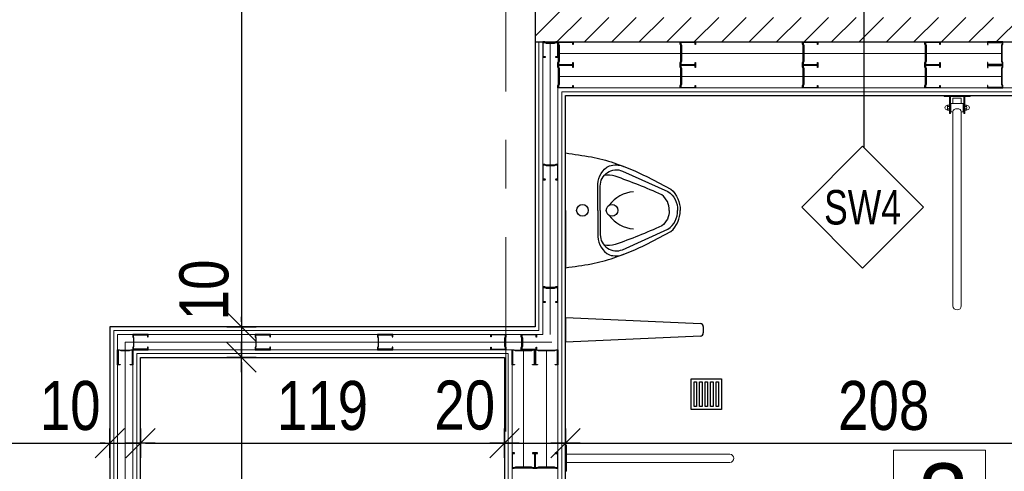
# Model space of a CAD drawing. Header units: centimetres. Extents: x 4120 to 19220, y -7417 to 180.
# Tile 55 of 223: x 9606 to 9928, y -4251 to -4103. Entities that reach past the tile are written whole.
import ezdxf
from ezdxf.enums import TextEntityAlignment as Align

# ---------------------------------------------------------------- set-up
doc = ezdxf.new("R2010")
doc.units = ezdxf.units.CM
doc.linetypes.add('Linia siatki', pattern=[22.225, 12.7, -3.175, 3.175, -3.175])
for name, color, linetype in [('0 @ 1', 7, 'Continuous'), ('A_opisy', 7, 'Continuous'), ('A_Wymiary wewnętrzne', 8, 'Continuous'), ('A_Wyposażenie', 8, 'Continuous'), ('A_Ściany', 2, 'Continuous'), ('Konstrukcja - scian dzialowych', 7, 'Continuous'), ('URZĄDZENIA SANITARNE', 6, 'Continuous')]:
    doc.layers.add(name, color=color, linetype=linetype)
doc.layers.add('A_Osie', color=8, linetype='Continuous', lineweight=9)
doc.styles.add('Arial', font='arial.ttf', dxfattribs={"height": 25})
doc.styles.add('marcin', font='arial.ttf', dxfattribs={"width": 0.8, "height": 16})
doc.styles.add('PB-100', font='simplex.shx', dxfattribs={"width": 0.7, "height": 15})
doc.styles.add('style1', font='ARIALN.TTF', dxfattribs={"width": 0.9})
doc.linetypes.add('BATTING', pattern='A,0.0001,-0.1,[134,ltypeshp.shx,S=0.1,R=0,X=-0.1,Y=0],-0.2,[134,ltypeshp.shx,S=0.1,R=180,X=0.1,Y=0],-0.1', length=0.4001)
doc.dimstyles.new('WYM A PROJEKT', dxfattribs={"dimscale": 2, "dimtxt": 16, "dimasz": 0.8, "dimexe": 6, "dimexo": 30, "dimgap": 2, "dimtad": 1, "dimdec": 0, "dimzin": 9, "dimdsep": 46, "dimtxsty": 'marcin', "dimblk": 'WW', "dimcen": 0, "dimdle": 6, "dimse1": 1, "dimse2": 1, "dimclrt": 7, "dimadec": 0, "dimazin": 0, "dimtfac": 1, "dimtdec": 0, "dimtix": 1, "dimtmove": 2, "dimatfit": 3, "dimldrblk": 'WW', "dimfxl": 1, "dimtolj": 1, "dimtzin": 0, "dimarcsym": 0})

# ---------------------------------------------------------------- blocks, each defined once
blk = doc.blocks.new('Wyposażenie sanitarne blok')
at = {"layer": 'A_Wyposażenie', "linetype": 'Continuous', "lineweight": 20}
for p, q in [((842.28, -178.34), (842.28, -178)), ((842.28, -178), (850.73, -178)), ((842.28, -178.34), (850.73, -178.34)), ((844.01, -183.83), (844.01, -178.34)), ((844.35, -183.83), (844.35, -178.34)), ((845.15, -178.83), (845.14, -180.62)), ((845.15, -178.83), (847.85, -178.83)), ((847.85, -178.83), (847.86, -180.62)), ((848.66, -183.83), (848.66, -178.34)), ((849, -183.83), (849, -178.34)), ((850.73, -178.34), (850.73, -178)), ((843.17, -181.3), (843.35, -181.3)), ((843.17, -182.65), (843.35, -182.65)), ((843.94, -181.17), (843.41, -181.17)), ((843.94, -181.57), (843.41, -181.57)), ((843.94, -182.37), (843.41, -182.37)), ((843.94, -182.77), (843.41, -182.77)), ((844.01, -182.86), (844.01, -181.08)), ((844.01, -181.37), (844.01, -182.57)), ((844.35, -180.7), (844.48, -180.7)), ((844.35, -183.24), (844.48, -183.24)), ((844.48, -180.62), (844.48, -183.32)), ((844.48, -180.62), (848.53, -180.62)), ((844.48, -183.32), (845.15, -183.32)), ((845.26, -182.94), (845.15, -183.32)), ((845.15, -183.32), (845.15, -246.66)), ((845.55, -182.61), (845.26, -182.94)), ((845.99, -182.39), (845.55, -182.61)), ((846.51, -182.31), (845.99, -182.39)), ((847.02, -182.39), (846.51, -182.31)), ((847.46, -182.61), (847.02, -182.39)), ((847.75, -182.94), (847.46, -182.61)), ((847.86, -183.32), (847.75, -182.94)), ((848.53, -183.32), (847.86, -183.32)), ((847.86, -183.32), (847.86, -246.66)), ((848.53, -180.62), (848.53, -183.32)), ((848.66, -180.7), (848.53, -180.7)), ((848.66, -183.24), (848.53, -183.24)), ((849, -182.86), (849, -181.08)), ((849, -181.37), (849, -182.57)), ((849.07, -181.17), (849.61, -181.17)), ((849.07, -181.57), (849.61, -181.57)), ((849.07, -182.37), (849.61, -182.37)), ((849.07, -182.77), (849.61, -182.77)), ((849.84, -181.3), (849.67, -181.3)), ((849.84, -182.65), (849.67, -182.65)), ((844.01, -183.83), (844.35, -183.83)), ((849, -183.83), (848.66, -183.83)), ((718.84, -292.23), (718.5, -292.23)), ((718.5, -292.23), (718.5, -300.68)), ((718.84, -292.23), (718.84, -300.68)), ((718.84, -295.1), (772.16, -295.1)), ((718.84, -297.81), (772.16, -297.81)), ((718.84, -300.68), (718.5, -300.68))]:
    blk.add_line(p, q, dxfattribs=at)
at = {"layer": 'A_Wyposażenie'}
for p, q in [((718.52, -258.5), (718.52, -250.5)), ((718.52, -250.5), (762.56, -252.46)), ((763.52, -253.46), (763.52, -255.54)), ((762.56, -256.54), (718.52, -258.5))]:
    blk.add_line(p, q, dxfattribs=at)
for points in [[(718.5, -215.5), (718.5, -196.75, -0.003383), (726.91, -198.03, -0.038537), (734.29, -200.02, -0.0339), (745.07, -204.49), (752.93, -208.57, -0.227531), (755.93, -215.5, -1.59566)], [(729.06, -215.5), (729.06, -206.97, -0.286387), (732.81, -200.96, -0.174001), (737.41, -201.14, -0.834558)], [(729.81, -215.5), (729.81, -207.57, -0.532569), (737.11, -202.66), (751.89, -209.35, -0.272416), (755.08, -215.5, -5.282291)], [(752.41, -215.5, 0.229597), (749.93, -210.39, 0.019476), (734.68, -204.33, 0.130671), (731.08, -204.13, 10.816378)], [(718.5, -215.5), (718.5, -234.25, 0.003383), (726.91, -232.97, 0.038537), (734.29, -230.98, 0.0339), (745.07, -226.51), (752.93, -222.43, 0.227531), (755.93, -215.5, 1.59566)], [(729.06, -215.5), (729.06, -224.03, 0.286387), (732.81, -230.04, 0.174001), (737.41, -229.86, 0.834558)], [(729.81, -215.5), (729.81, -223.44, 0.532569), (737.11, -228.34), (751.89, -221.65, 0.272416), (755.08, -215.5, 5.282291)], [(752.41, -215.5, -0.229597), (749.93, -220.61, -0.019476), (734.68, -226.67, -0.130671), (731.08, -226.87, -10.816378)]]:
    blk.add_lwpolyline(points, format="xyb", dxfattribs=at)
for centre in [(724, -215.5), (733.68, -215.5)]:
    blk.add_circle(centre, 1.9, dxfattribs=at)
at = {"layer": 'A_Wyposażenie', "linetype": 'Continuous', "lineweight": 20}
for centre, radius, start, end in [((843.17, -181.97), 0.676, 90, 270), ((843.66, -181.37), 0.327, 142.1208, 217.8792), ((844.54, -181.97), 1.2, 160.5286, 199.4714), ((843.66, -182.57), 0.327, 142.1208, 217.8792), ((843.69, -181.37), 0.327, 322.1208, 37.8792), ((842.81, -181.97), 1.2, 340.5286, 19.4714), ((843.69, -182.57), 0.327, 322.1208, 37.8792), ((849.33, -181.37), 0.327, 142.1208, 217.8792), ((850.2, -181.97), 1.2, 160.5286, 199.4714), ((849.33, -182.57), 0.327, 142.1208, 217.8792), ((849.35, -181.37), 0.327, 322.1208, 37.8792), ((848.47, -181.97), 1.2, 340.5286, 19.4714), ((849.35, -182.57), 0.327, 322.1208, 37.8792), ((849.84, -181.97), 0.676, 270, 90), ((846.51, -246.66), 1.35, 180, 0), ((772.16, -296.46), 1.35, 270, 90)]:
    blk.add_arc(centre, radius, start, end, dxfattribs=at)
at = {"layer": 'A_Wyposażenie'}
for centre, radius, start, end in [((741.51, -220.23), 10.84, 94.3751, 143.988), ((741.51, -210.77), 10.84, 216.012, 265.6249), ((762.52, -253.46), 1, 0, 87.4552), ((762.52, -255.54), 1, 272.5448, 0)]:
    blk.add_arc(centre, radius, start, end, dxfattribs=at)
blk = doc.blocks.new('PROFIL 7')
at = {"layer": 'Konstrukcja - scian dzialowych'}
for points in [[(0.37, 1.75), (0.37, 3.83), (0.17, 4.36), (0.17, 4.83), (4.83, 4.83), (4.83, 4.25), (4.88, 4.19), (4.95, 4.19), (5, 4.25), (5, 5), (0, 5), (0, 4.33), (0.2, 3.8), (0.2, 1.75)], [(0.2, 3.75), (0.2, 1.2), (0, 0.67), (0, 0), (5, 0), (5, 0.75), (5, 0.82), (4.95, 0.87), (4.88, 0.87), (4.83, 0.82), (4.83, 0.75), (4.83, 0.17), (0.17, 0.17), (0.17, 0.64), (0.37, 1.17), (0.37, 3.75)]]:
    blk.add_lwpolyline(points, dxfattribs=at)
blk = doc.blocks.new('em4_el-ozn_50i100')
at = {"color": 3}
blk.add_lwpolyline([(0, -73.2), (26.53, -46.67), (0, -20.14), (-26.53, -46.67)], close=True, dxfattribs=at)
at = {"linetype": 'Continuous', "lineweight": 0, "style": 'PB-100', "width": 0.7}
blk.add_attdef('SYMBOL', text='', height=15, rotation=0, dxfattribs=at).set_placement((0, -46.67), align=Align.MIDDLE_CENTER)
blk = doc.blocks.new('WW')
at = {"color": 80, "ltscale": 2}
blk.add_line((3, 3), (-3, -3), dxfattribs=at)
at = {"ltscale": 2}
for p, q in [((0, -3), (0, 3)), ((-3, 0), (3, 0))]:
    blk.add_line(p, q, dxfattribs=at)
blk = doc.blocks.new('*D2085')
at = {"layer": 'A_Wymiary wewnętrzne', "color": 0, "lineweight": -2}
blk.add_line((9476.68, -4241.73), (9633.98, -4241.73), dxfattribs=at)
at = {"layer": 'Defpoints', "color": 0}
for p in [(9635.58, -4203.73), (9475.08, -4222.73), (9635.58, -4241.73)]:
    blk.add_point(p, dxfattribs=at)
at = {"layer": 'A_Wymiary wewnętrzne', "color": 0, "lineweight": -2, "xscale": 1.6, "yscale": 1.6, "zscale": 1.6, "rotation": 180}
blk.add_blockref('WW', (9475.08, -4241.73), dxfattribs=at)
at = {"layer": 'A_Wymiary wewnętrzne', "color": 0, "lineweight": -2, "xscale": 1.6, "yscale": 1.6, "zscale": 1.6}
blk.add_blockref('WW', (9635.58, -4241.73), dxfattribs=at)
at = {"layer": 'A_Wymiary wewnętrzne', "color": 7, "insert": (9555.33, -4229.56), "char_height": 16, "attachment_point": 5, "style": 'marcin'}
blk.add_mtext('\\A1;160', dxfattribs=at)
blk = doc.blocks.new('*D2086')
at = {"layer": 'A_Wymiary wewnętrzne', "color": 0, "lineweight": -2}
for p, q in [((9633.98, -4241.73), (9632.38, -4241.73)), ((9635.58, -4241.73), (9645.58, -4241.73)), ((9647.18, -4241.73), (9648.78, -4241.73))]:
    blk.add_line(p, q, dxfattribs=at)
at = {"layer": 'Defpoints', "color": 0}
for p in [(9635.58, -4203.73), (9645.58, -4213.73), (9645.58, -4241.73)]:
    blk.add_point(p, dxfattribs=at)
at = {"layer": 'A_Wymiary wewnętrzne', "color": 0, "lineweight": -2, "xscale": 1.6, "yscale": 1.6, "zscale": 1.6}
blk.add_blockref('WW', (9635.58, -4241.73), dxfattribs=at)
at = {"layer": 'A_Wymiary wewnętrzne', "color": 0, "lineweight": -2, "xscale": 1.6, "yscale": 1.6, "zscale": 1.6, "rotation": 180}
blk.add_blockref('WW', (9645.58, -4241.73), dxfattribs=at)
at = {"layer": 'A_Wymiary wewnętrzne', "color": 7, "insert": (9622.58, -4229.56), "char_height": 16, "attachment_point": 5, "style": 'marcin'}
blk.add_mtext('\\A1;10', dxfattribs=at)
blk = doc.blocks.new('*D2087')
at = {"layer": 'A_Wymiary wewnętrzne', "color": 0, "lineweight": -2}
blk.add_line((9647.18, -4241.73), (9762.98, -4241.73), dxfattribs=at)
at = {"layer": 'Defpoints', "color": 0}
for p in [(9645.58, -4213.73), (9764.58, -4213.73), (9764.58, -4241.73)]:
    blk.add_point(p, dxfattribs=at)
at = {"layer": 'A_Wymiary wewnętrzne', "color": 0, "lineweight": -2, "xscale": 1.6, "yscale": 1.6, "zscale": 1.6, "rotation": 180}
blk.add_blockref('WW', (9645.58, -4241.73), dxfattribs=at)
at = {"layer": 'A_Wymiary wewnętrzne', "color": 0, "lineweight": -2, "xscale": 1.6, "yscale": 1.6, "zscale": 1.6}
blk.add_blockref('WW', (9764.58, -4241.73), dxfattribs=at)
at = {"layer": 'A_Wymiary wewnętrzne', "color": 7, "insert": (9705.08, -4229.56), "char_height": 16, "attachment_point": 5, "style": 'marcin'}
blk.add_mtext('\\A1;119', dxfattribs=at)
blk = doc.blocks.new('*D2088')
at = {"layer": 'A_Wymiary wewnętrzne', "color": 0, "lineweight": -2}
blk.add_line((9766.18, -4241.73), (9782.98, -4241.73), dxfattribs=at)
at = {"layer": 'Defpoints', "color": 0}
for p in [(9764.58, -4213.73), (9784.58, -4241.73), (9784.58, -4304.13)]:
    blk.add_point(p, dxfattribs=at)
at = {"layer": 'A_Wymiary wewnętrzne', "color": 0, "lineweight": -2, "xscale": 1.6, "yscale": 1.6, "zscale": 1.6, "rotation": 180}
blk.add_blockref('WW', (9764.58, -4241.73), dxfattribs=at)
at = {"layer": 'A_Wymiary wewnętrzne', "color": 0, "lineweight": -2, "xscale": 1.6, "yscale": 1.6, "zscale": 1.6}
blk.add_blockref('WW', (9784.58, -4241.73), dxfattribs=at)
at = {"layer": 'A_Wymiary wewnętrzne', "color": 7, "insert": (9751.58, -4229.42), "char_height": 16, "attachment_point": 5, "style": 'marcin'}
blk.add_mtext('\\A1;20', dxfattribs=at)
blk = doc.blocks.new('*D2089')
at = {"layer": 'A_Wymiary wewnętrzne', "color": 0, "lineweight": -2}
blk.add_line((9786.18, -4241.73), (9990.98, -4241.73), dxfattribs=at)
at = {"layer": 'Defpoints', "color": 0}
for p in [(9992.58, -4240.98), (9992.58, -4241.73), (9784.58, -4304.13)]:
    blk.add_point(p, dxfattribs=at)
at = {"layer": 'A_Wymiary wewnętrzne', "color": 0, "lineweight": -2, "xscale": 1.6, "yscale": 1.6, "zscale": 1.6, "rotation": 180}
blk.add_blockref('WW', (9784.58, -4241.73), dxfattribs=at)
at = {"layer": 'A_Wymiary wewnętrzne', "color": 0, "lineweight": -2, "xscale": 1.6, "yscale": 1.6, "zscale": 1.6}
blk.add_blockref('WW', (9992.58, -4241.73), dxfattribs=at)
at = {"layer": 'A_Wymiary wewnętrzne', "color": 7, "insert": (9888.58, -4229.56), "char_height": 16, "attachment_point": 5, "style": 'marcin'}
blk.add_mtext('\\A1;208', dxfattribs=at)
blk = doc.blocks.new('*D2097')
at = {"layer": 'A_Wymiary wewnętrzne', "color": 0, "lineweight": -2}
blk.add_line((9678.58, -3951.83), (9678.58, -4202.13), dxfattribs=at)
at = {"layer": 'Defpoints', "color": 0}
for p in [(9774.58, -3950.23), (9678.58, -4203.73), (9774.58, -4203.73)]:
    blk.add_point(p, dxfattribs=at)
at = {"layer": 'A_Wymiary wewnętrzne', "color": 0, "lineweight": -2, "xscale": 1.6, "yscale": 1.6, "zscale": 1.6}
for p, rotation in [((9678.58, -3950.23), 90), ((9678.58, -4203.73), 270)]:
    blk.add_blockref('WW', p, dxfattribs=dict(at, rotation=rotation))
at = {"layer": 'A_Wymiary wewnętrzne', "color": 7, "insert": (9666.41, -4076.98), "char_height": 16, "attachment_point": 5, "rotation": 90, "style": 'marcin'}
blk.add_mtext('\\A1;253', dxfattribs=at)
blk = doc.blocks.new('*D2098')
at = {"layer": 'A_Wymiary wewnętrzne', "color": 0, "lineweight": -2}
for p, q in [((9678.58, -4202.13), (9678.58, -4200.53)), ((9678.58, -4203.73), (9678.58, -4213.73)), ((9678.58, -4215.33), (9678.58, -4216.93))]:
    blk.add_line(p, q, dxfattribs=at)
at = {"layer": 'Defpoints', "color": 0}
for p in [(9774.58, -4203.73), (9645.58, -4213.73), (9678.58, -4213.73)]:
    blk.add_point(p, dxfattribs=at)
at = {"layer": 'A_Wymiary wewnętrzne', "color": 0, "lineweight": -2, "xscale": 1.6, "yscale": 1.6, "zscale": 1.6}
for p, rotation in [((9678.58, -4203.73), 270), ((9678.58, -4213.73), 90)]:
    blk.add_blockref('WW', p, dxfattribs=dict(at, rotation=rotation))
at = {"layer": 'A_Wymiary wewnętrzne', "color": 7, "insert": (9666.41, -4191.73), "char_height": 16, "attachment_point": 5, "rotation": 90, "style": 'marcin'}
blk.add_mtext('\\A1;10', dxfattribs=at)
blk = doc.blocks.new('*D2099')
at = {"layer": 'A_Wymiary wewnętrzne', "color": 0, "lineweight": -2}
blk.add_line((9678.58, -4215.33), (9678.58, -4322.13), dxfattribs=at)
at = {"layer": 'Defpoints', "color": 0}
for p in [(9645.58, -4213.73), (9645.58, -4323.73), (9678.58, -4323.73)]:
    blk.add_point(p, dxfattribs=at)
at = {"layer": 'A_Wymiary wewnętrzne', "color": 0, "lineweight": -2, "xscale": 1.6, "yscale": 1.6, "zscale": 1.6}
for p, rotation in [((9678.58, -4213.73), 90), ((9678.58, -4323.73), 270)]:
    blk.add_blockref('WW', p, dxfattribs=dict(at, rotation=rotation))
at = {"layer": 'A_Wymiary wewnętrzne', "color": 7, "insert": (9666.41, -4268.73), "char_height": 16, "attachment_point": 5, "rotation": 90, "style": 'marcin'}
blk.add_mtext('\\A1;110', dxfattribs=at)
blk = doc.blocks.new('Rectangular Floor Drain 13')
at = {"layer": 'URZĄDZENIA SANITARNE', "color": 8}
for points in [[(-5, 5), (5, 5), (5, -5), (-5, -5)], [(-4, 4), (4, 4), (4, 3.2), (-4, 3.2)], [(-4, 2.2), (4, 2.2), (4, 1.4), (-4, 1.4)], [(-4, 0.4), (4, 0.4), (4, -0.4), (-4, -0.4)], [(-4, -1.4), (4, -1.4), (4, -2.2), (-4, -2.2)], [(-4, -3.2), (4, -3.2), (4, -4), (-4, -4)]]:
    blk.add_lwpolyline(points, close=True, dxfattribs=at)

msp = doc.modelspace()

# ---------------------------------------------------------------- hatches: boundary and pattern name
at = {"layer": 'A_Ściany', "ltscale": 2}
h = msp.add_hatch(dxfattribs=at)
h.set_pattern_fill('ANSI31', color=8, scale=2, style=0)
h.paths.add_polyline_path([(9876.08, -3945.73), (9876.08, -3937.73), (9774.58, -3937.73), (9774.58, -4110.73), (9775.08, -4110.73), (9775.74, -4110.73), (9779.41, -4110.73), (9780.08, -4110.73), (9785.08, -4110.73), (9820.08, -4110.73), (9825.08, -4110.73), (9860.08, -4110.73), (9865.08, -4110.73), (9900.08, -4110.73), (9905.08, -4110.73), (9922.52, -4110.73), (9927.52, -4110.73), (9969.52, -4110.73), (9974.52, -4110.73), (9990.08, -4110.73), (9995.08, -4110.73), (10000.58, -4110.73), (10000.58, -3937.73), (10004.58, -3937.73), (9986.08, -3937.73), (9986.08, -3937.73), (9986.08, -3945.73), (9992.58, -3945.73), (9992.58, -4102.73), (9782.58, -4102.73), (9782.58, -3945.73)])

# ---------------------------------------------------------------- linework, layer by layer
at = {"color": 3}
msp.add_lwpolyline([(9882.2, -4145.19), (9882.2, -4085.19)], dxfattribs=at)
at = {"layer": 'A_opisy', "lineweight": 18}
msp.add_lwpolyline([(9891.82, -4244.01), (9921.82, -4244.01), (9921.82, -4274.01), (9891.82, -4274.01), (9891.82, -4244.01)], dxfattribs=at)
at = {"layer": 'A_Osie', "linetype": 'Linia siatki', "ltscale": 5}
msp.add_line((9765.08, -3730), (9765.08, -5750.66), dxfattribs=at)
at = {"layer": 'A_Ściany', "color": 4}
for points in [[(9876.08, -3937.73), (9774.58, -3937.73), (9774.58, -4110.73)], [(9774.58, -4110.73), (10000.58, -4110.73), (10000.58, -3937.73)]]:
    msp.add_lwpolyline(points, dxfattribs=at)
at = {"layer": 'A_Ściany', "color": 251, "linetype": 'Continuous', "lineweight": 20}
for points in [[(9777.08, -4110.73), (9777.08, -4206.23), (9638.08, -4206.23), (9638.08, -4356.23), (9626.83, -4356.23), (9626.83, -4361.23), (9638.08, -4361.23), (9638.08, -4537.23), (9631.83, -4537.23), (9631.83, -4542.23), (9638.08, -4542.23), (9638.08, -4663.73), (9533.08, -4663.73)], [(9775.83, -4110.73), (9775.83, -4204.98), (9636.83, -4204.98), (9636.83, -4354.98), (9626.83, -4354.98), (9626.83, -4362.48), (9636.83, -4362.48), (9636.83, -4535.98), (9631.83, -4535.98), (9631.83, -4543.48), (9636.83, -4543.48), (9636.83, -4662.48), (9534.33, -4662.48)], [(9643.08, -4511.23), (9643.08, -4331.23), (9649.33, -4331.23), (9649.33, -4326.23), (9643.08, -4326.23), (9643.08, -4211.23), (9767.08, -4211.23), (9767.08, -4326.23), (9741.83, -4326.23), (9741.83, -4331.23), (9777.08, -4331.23), (9777.08, -4372.48), (9782.08, -4372.48), (9782.08, -4361.23), (9888.33, -4361.23), (9888.33, -4356.23), (9782.08, -4356.23), (9782.08, -4125.73), (9995.08, -4125.73)], [(9644.33, -4509.98), (9644.33, -4332.48), (9649.33, -4332.48), (9649.33, -4324.98), (9644.33, -4324.98), (9644.33, -4212.48), (9765.83, -4212.48), (9765.83, -4324.98), (9741.83, -4324.98), (9741.83, -4332.48), (9775.83, -4332.48), (9775.83, -4372.48), (9783.33, -4372.48), (9783.33, -4362.48), (9888.33, -4362.48), (9888.33, -4354.98), (9783.33, -4354.98), (9783.33, -4126.98), (9993.83, -4126.98)]]:
    msp.add_lwpolyline(points, dxfattribs=at)
at = {"layer": 'A_Ściany'}
for points in [[(9774.58, -4110.73), (9774.58, -4203.73), (9635.58, -4203.73), (9635.58, -4353.73), (9625.58, -4353.73), (9625.58, -4363.73), (9635.58, -4363.73), (9635.58, -4534.73), (9630.58, -4534.73), (9630.58, -4544.73), (9635.58, -4544.73), (9635.58, -4661.23), (9535.58, -4661.23)], [(9645.58, -4508.73), (9645.58, -4333.73), (9650.58, -4333.73), (9650.58, -4323.73), (9645.58, -4323.73), (9645.58, -4213.73), (9764.58, -4213.73), (9764.58, -4323.73), (9740.58, -4323.73), (9740.58, -4333.73), (9774.58, -4333.73), (9774.58, -4373.73), (9784.58, -4373.73), (9784.58, -4363.73), (9889.58, -4363.73), (9889.58, -4353.73), (9784.58, -4353.73), (9784.58, -4128.23), (9992.58, -4128.23)]]:
    msp.add_lwpolyline(points, dxfattribs=at)
at = {"layer": 'A_Ściany', "color": 251, "linetype": 'BATTING', "lineweight": 20, "ltscale": 6}
for points in [[(9779.57, -4111.1), (9779.57, -4206.23)], [(9780.08, -4208.73), (9640.58, -4208.73), (9640.58, -4671.23)]]:
    msp.add_lwpolyline(points, dxfattribs=at)
at = {"layer": 'A_Ściany', "color": 251, "linetype": 'BATTING', "lineweight": 20, "ltscale": 9}
for points in [[(9782.08, -4114.48), (9927.15, -4114.48)], [(9782.08, -4121.98), (9927.15, -4121.98)], [(9770.83, -4211.23), (9770.83, -4249.6)], [(9778.33, -4211.23), (9778.33, -4249.6)]]:
    msp.add_lwpolyline(points, dxfattribs=at)
at = {"layer": 'Konstrukcja - scian dzialowych'}
for points in [[(9782.28, -4111.93), (9782.08, -4111.4), (9782.08, -4110.73), (9787.08, -4110.73), (9787.08, -4111.48), (9787.08, -4111.55), (9787.03, -4111.6), (9786.96, -4111.6), (9786.91, -4111.55), (9786.91, -4111.48), (9786.91, -4110.9), (9782.24, -4110.9), (9782.24, -4111.37), (9782.44, -4111.9), (9782.44, -4117.06), (9782.24, -4117.59), (9782.24, -4118.06), (9786.91, -4118.06), (9786.91, -4117.48), (9786.95, -4117.42), (9787.03, -4117.42), (9787.08, -4117.48), (9787.08, -4118.23), (9782.08, -4118.23), (9782.08, -4117.56), (9782.28, -4117.03)], [(9822.28, -4111.93), (9822.08, -4111.4), (9822.08, -4110.73), (9827.08, -4110.73), (9827.08, -4111.48), (9827.08, -4111.55), (9827.03, -4111.6), (9826.96, -4111.6), (9826.91, -4111.55), (9826.91, -4111.48), (9826.91, -4110.9), (9822.24, -4110.9), (9822.24, -4111.37), (9822.44, -4111.9), (9822.44, -4117.06), (9822.24, -4117.59), (9822.24, -4118.06), (9826.91, -4118.06), (9826.91, -4117.48), (9826.95, -4117.42), (9827.03, -4117.42), (9827.08, -4117.48), (9827.08, -4118.23), (9822.08, -4118.23), (9822.08, -4117.56), (9822.28, -4117.03)], [(9862.28, -4111.93), (9862.08, -4111.4), (9862.08, -4110.73), (9867.08, -4110.73), (9867.08, -4111.48), (9867.08, -4111.55), (9867.03, -4111.6), (9866.96, -4111.6), (9866.91, -4111.55), (9866.91, -4111.48), (9866.91, -4110.9), (9862.24, -4110.9), (9862.24, -4111.37), (9862.44, -4111.9), (9862.44, -4117.06), (9862.24, -4117.59), (9862.24, -4118.06), (9866.91, -4118.06), (9866.91, -4117.48), (9866.95, -4117.42), (9867.03, -4117.42), (9867.08, -4117.48), (9867.08, -4118.23), (9862.08, -4118.23), (9862.08, -4117.56), (9862.28, -4117.03)], [(9902.28, -4111.93), (9902.08, -4111.4), (9902.08, -4110.73), (9907.08, -4110.73), (9907.08, -4111.48), (9907.08, -4111.55), (9907.03, -4111.6), (9906.96, -4111.6), (9906.91, -4111.55), (9906.91, -4111.48), (9906.91, -4110.9), (9902.24, -4110.9), (9902.24, -4111.37), (9902.44, -4111.9), (9902.44, -4117.06), (9902.24, -4117.59), (9902.24, -4118.06), (9906.91, -4118.06), (9906.91, -4117.48), (9906.95, -4117.42), (9907.03, -4117.42), (9907.08, -4117.48), (9907.08, -4118.23), (9902.08, -4118.23), (9902.08, -4117.56), (9902.28, -4117.03)], [(9927.32, -4111.93), (9927.52, -4111.4), (9927.52, -4110.73), (9922.52, -4110.73), (9922.52, -4111.48), (9922.52, -4111.55), (9922.57, -4111.6), (9922.64, -4111.6), (9922.69, -4111.55), (9922.68, -4111.48), (9922.68, -4110.9), (9927.35, -4110.9), (9927.35, -4111.37), (9927.15, -4111.9), (9927.15, -4117.06), (9927.35, -4117.59), (9927.35, -4118.06), (9922.68, -4118.06), (9922.68, -4117.48), (9922.64, -4117.42), (9922.56, -4117.42), (9922.52, -4117.48), (9922.52, -4118.23), (9927.52, -4118.23), (9927.52, -4117.56), (9927.32, -4117.03)], [(9782.28, -4119.43), (9782.08, -4118.9), (9782.08, -4118.23), (9787.08, -4118.23), (9787.08, -4118.98), (9787.08, -4119.05), (9787.03, -4119.1), (9786.96, -4119.1), (9786.91, -4119.05), (9786.91, -4118.98), (9786.91, -4118.4), (9782.24, -4118.4), (9782.24, -4118.87), (9782.44, -4119.4), (9782.44, -4124.56), (9782.24, -4125.09), (9782.24, -4125.56), (9786.91, -4125.56), (9786.91, -4124.98), (9786.95, -4124.92), (9787.03, -4124.92), (9787.08, -4124.98), (9787.08, -4125.73), (9782.08, -4125.73), (9782.08, -4125.06), (9782.28, -4124.53)], [(9822.28, -4119.43), (9822.08, -4118.9), (9822.08, -4118.23), (9827.08, -4118.23), (9827.08, -4118.98), (9827.08, -4119.05), (9827.03, -4119.1), (9826.96, -4119.1), (9826.91, -4119.05), (9826.91, -4118.98), (9826.91, -4118.4), (9822.24, -4118.4), (9822.24, -4118.87), (9822.44, -4119.4), (9822.44, -4124.56), (9822.24, -4125.09), (9822.24, -4125.56), (9826.91, -4125.56), (9826.91, -4124.98), (9826.95, -4124.92), (9827.03, -4124.92), (9827.08, -4124.98), (9827.08, -4125.73), (9822.08, -4125.73), (9822.08, -4125.06), (9822.28, -4124.53)], [(9862.28, -4119.43), (9862.08, -4118.9), (9862.08, -4118.23), (9867.08, -4118.23), (9867.08, -4118.98), (9867.08, -4119.05), (9867.03, -4119.1), (9866.96, -4119.1), (9866.91, -4119.05), (9866.91, -4118.98), (9866.91, -4118.4), (9862.24, -4118.4), (9862.24, -4118.87), (9862.44, -4119.4), (9862.44, -4124.56), (9862.24, -4125.09), (9862.24, -4125.56), (9866.91, -4125.56), (9866.91, -4124.98), (9866.95, -4124.92), (9867.03, -4124.92), (9867.08, -4124.98), (9867.08, -4125.73), (9862.08, -4125.73), (9862.08, -4125.06), (9862.28, -4124.53)], [(9902.28, -4119.43), (9902.08, -4118.9), (9902.08, -4118.23), (9907.08, -4118.23), (9907.08, -4118.98), (9907.08, -4119.05), (9907.03, -4119.1), (9906.96, -4119.1), (9906.91, -4119.05), (9906.91, -4118.98), (9906.91, -4118.4), (9902.24, -4118.4), (9902.24, -4118.87), (9902.44, -4119.4), (9902.44, -4124.56), (9902.24, -4125.09), (9902.24, -4125.56), (9906.91, -4125.56), (9906.91, -4124.98), (9906.95, -4124.92), (9907.03, -4124.92), (9907.08, -4124.98), (9907.08, -4125.73), (9902.08, -4125.73), (9902.08, -4125.06), (9902.28, -4124.53)], [(9927.32, -4119.43), (9927.52, -4118.9), (9927.52, -4118.23), (9922.52, -4118.23), (9922.52, -4118.98), (9922.52, -4119.05), (9922.57, -4119.1), (9922.64, -4119.1), (9922.69, -4119.05), (9922.68, -4118.98), (9922.68, -4118.4), (9927.35, -4118.4), (9927.35, -4118.87), (9927.15, -4119.4), (9927.15, -4124.56), (9927.35, -4125.09), (9927.35, -4125.56), (9922.68, -4125.56), (9922.68, -4124.98), (9922.64, -4124.92), (9922.56, -4124.92), (9922.52, -4124.98), (9922.52, -4125.73), (9927.52, -4125.73), (9927.52, -4125.06), (9927.32, -4124.53)], [(9773.38, -4211.43), (9773.91, -4211.23), (9774.58, -4211.23), (9774.58, -4216.23), (9773.83, -4216.23), (9773.75, -4216.23), (9773.7, -4216.18), (9773.7, -4216.11), (9773.75, -4216.06), (9773.83, -4216.06), (9774.41, -4216.06), (9774.41, -4211.4), (9773.94, -4211.4), (9773.41, -4211.6), (9768.24, -4211.6), (9767.71, -4211.4), (9767.24, -4211.4), (9767.24, -4216.06), (9767.83, -4216.06), (9767.88, -4216.11), (9767.88, -4216.18), (9767.83, -4216.23), (9767.08, -4216.23), (9767.08, -4211.23), (9767.74, -4211.23), (9768.28, -4211.43)], [(9780.88, -4211.43), (9781.41, -4211.23), (9782.08, -4211.23), (9782.08, -4216.23), (9781.33, -4216.23), (9781.25, -4216.23), (9781.2, -4216.18), (9781.2, -4216.11), (9781.25, -4216.06), (9781.33, -4216.06), (9781.91, -4216.06), (9781.91, -4211.4), (9781.44, -4211.4), (9780.91, -4211.6), (9775.74, -4211.6), (9775.21, -4211.4), (9774.74, -4211.4), (9774.74, -4216.06), (9775.33, -4216.06), (9775.38, -4216.11), (9775.38, -4216.18), (9775.33, -4216.23), (9774.58, -4216.23), (9774.58, -4211.23), (9775.24, -4211.23), (9775.78, -4211.43)], [(9773.38, -4249.76), (9773.91, -4249.96), (9774.58, -4249.96), (9774.58, -4244.96), (9773.83, -4244.96), (9773.75, -4244.96), (9773.7, -4245.01), (9773.7, -4245.08), (9773.75, -4245.13), (9773.83, -4245.13), (9774.41, -4245.13), (9774.41, -4249.8), (9773.94, -4249.8), (9773.41, -4249.6), (9768.24, -4249.6), (9767.71, -4249.8), (9767.24, -4249.8), (9767.24, -4245.13), (9767.83, -4245.13), (9767.88, -4245.08), (9767.88, -4245.01), (9767.83, -4244.96), (9767.08, -4244.96), (9767.08, -4249.96), (9767.74, -4249.96), (9768.28, -4249.76)], [(9780.88, -4249.76), (9781.41, -4249.96), (9782.08, -4249.96), (9782.08, -4244.96), (9781.33, -4244.96), (9781.25, -4244.96), (9781.2, -4245.01), (9781.2, -4245.08), (9781.25, -4245.13), (9781.33, -4245.13), (9781.91, -4245.13), (9781.91, -4249.8), (9781.44, -4249.8), (9780.91, -4249.6), (9775.74, -4249.6), (9775.21, -4249.8), (9774.74, -4249.8), (9774.74, -4245.13), (9775.33, -4245.13), (9775.38, -4245.08), (9775.38, -4245.01), (9775.33, -4244.96), (9774.58, -4244.96), (9774.58, -4249.96), (9775.24, -4249.96), (9775.78, -4249.76)]]:
    msp.add_lwpolyline(points, close=True, dxfattribs=at)

# ---------------------------------------------------------------- block references
msp.add_blockref('Wyposażenie sanitarne blok', (9066.08, -3950.23))
at = {"color": 6}
ref = msp.add_blockref('em4_el-ozn_50i100', (9881.66, -4129.71), dxfattribs=dict(at, xscale=-0.75, yscale=0.75, zscale=0.75, rotation=0.003234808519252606))
ref.add_attrib('SYMBOL', 'SW4', dxfattribs={"layer": '0 @ 1', "linetype": 'Continuous', "lineweight": 0, "height": 11.25, "rotation": 0.0032, "style": 'style1', "width": 0.9}).set_placement((9881.66, -4164.72), align=Align.MIDDLE)
at = {"layer": 'Konstrukcja - scian dzialowych'}
for p, rotation in [((9777.08, -4110.73), 269.9999999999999), ((9777.08, -4150.73), 269.9999999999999), ((9777.08, -4190.73), 269.9999999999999), ((9643.08, -4211.23), 359.9999999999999), ((9683.08, -4211.23), 359.9999999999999), ((9723.08, -4211.23), 359.9999999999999)]:
    msp.add_blockref('PROFIL 7', p, dxfattribs=dict(at, rotation=rotation))
at = {"layer": 'Konstrukcja - scian dzialowych', "xscale": -1}
msp.add_blockref('PROFIL 7', (9765.08, -4211.23), dxfattribs=at)
for p, rotation in [((9770.08, -4206.23), 179.9999357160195), ((9643.08, -4211.23), 90.00006168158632)]:
    msp.add_blockref('PROFIL 7', p, dxfattribs=dict(at, rotation=rotation))
at = {"layer": 'URZĄDZENIA SANITARNE', "zscale": 100, "rotation": 90.00000000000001}
msp.add_blockref('Rectangular Floor Drain 13', (9830.58, -4225.73), dxfattribs=at)

# ---------------------------------------------------------------- texts
at = {"layer": 'A_opisy', "lineweight": 18, "insert": (9900.03, -4248.35), "char_height": 21, "width": 593.4214, "attachment_point": 1, "style": 'Arial'}
msp.add_mtext('3', dxfattribs=at)

# ---------------------------------------------------------------- dimensions: what is measured, and where the dimension line sits
at = {"layer": 'A_Wymiary wewnętrzne'}
for base, p1, p2, picture, middle in [((9678.575079, -4203.729676), (9774.575078, -3950.229679), (9774.575079, -4203.729676), '*D2097', (9666.407079, -4076.979678)), ((9678.58, -4323.73), (9645.58, -4213.73), (9645.58, -4323.73), '*D2099', (9666.41, -4268.73))]:
    dim = msp.add_linear_dim(base=base, p1=p1, p2=p2, angle=90, dimstyle='WYM A PROJEKT', override={"dimdsep": 44}, dxfattribs=at)
    dim.commit()
    dim.dimension.update_dxf_attribs({"geometry": picture, "text_midpoint": middle})
dim = msp.add_linear_dim(base=(9678.58, -4213.73), p1=(9774.58, -4203.73), p2=(9645.58, -4213.73), angle=90, dimstyle='WYM A PROJEKT', override={"dimdsep": 44}, dxfattribs=at)
dim.commit()
dim.dimension.update_dxf_attribs({"geometry": '*D2098', "text_midpoint": (9666.41, -4191.73), "dimtype": 160})
for base, p1, p2, picture, middle in [((9635.575077, -4241.72967), (9475.075078, -4222.729668), (9635.575077, -4203.729677), '*D2085', (9555.325078, -4229.56167)), ((9764.58, -4241.73), (9645.58, -4213.73), (9764.58, -4213.73), '*D2087', (9705.08, -4229.56)), ((9992.58, -4241.73), (9784.58, -4304.13), (9992.58, -4240.98), '*D2089', (9888.58, -4229.56))]:
    dim = msp.add_linear_dim(base=base, p1=p1, p2=p2, dimstyle='WYM A PROJEKT', override={"dimdsep": 44}, dxfattribs=at)
    dim.commit()
    dim.dimension.update_dxf_attribs({"geometry": picture, "text_midpoint": middle})
for base, p1, p2, picture, middle in [((9645.58, -4241.73), (9635.58, -4203.73), (9645.58, -4213.73), '*D2086', (9622.58, -4229.56)), ((9784.58, -4241.73), (9764.58, -4213.73), (9784.58, -4304.13), '*D2088', (9751.58, -4229.42))]:
    dim = msp.add_linear_dim(base=base, p1=p1, p2=p2, dimstyle='WYM A PROJEKT', override={"dimdsep": 44}, dxfattribs=at)
    dim.commit()
    dim.dimension.update_dxf_attribs({"geometry": picture, "text_midpoint": middle, "dimtype": 160})

doc.saveas('drawing.dxf')
